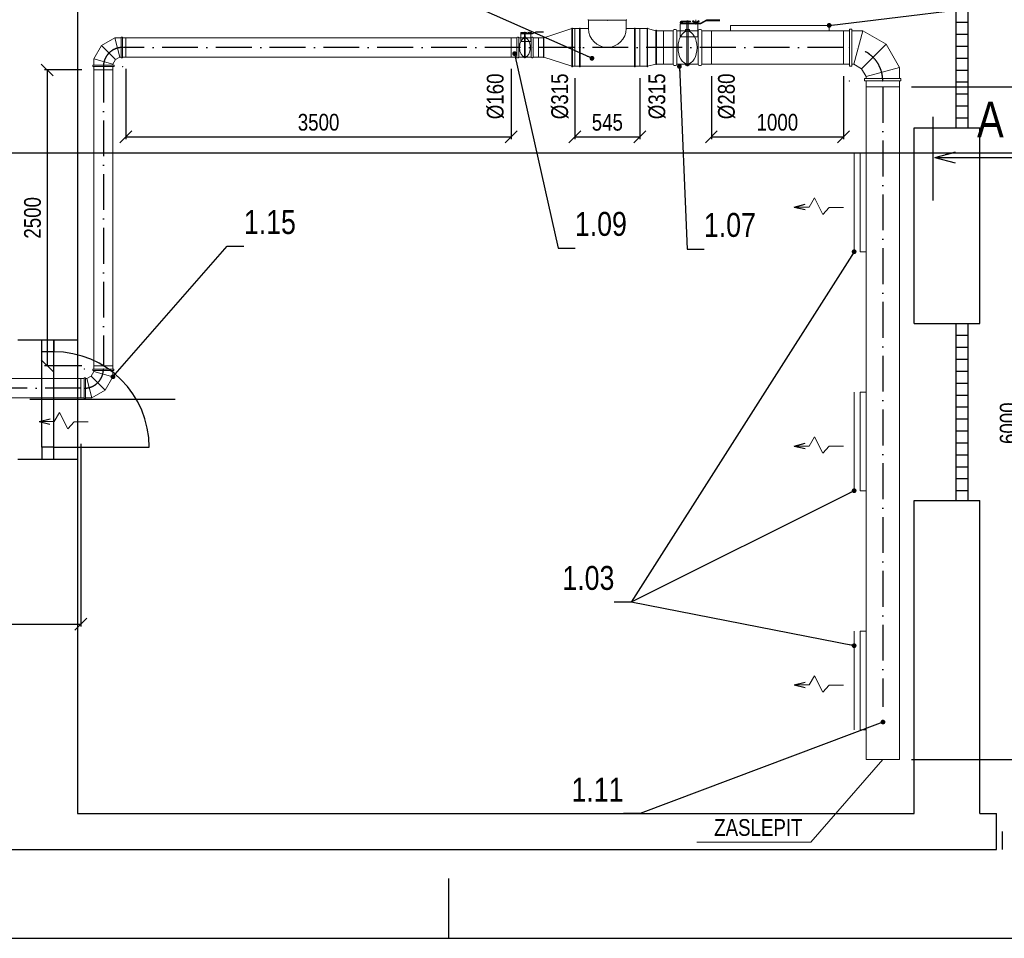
# Model space of a CAD drawing. Header units: millimetres. Extents: x 6491141 to 6692158, y 1846388 to 1929513.
# Tile 230 of 245: x 6672816 to 6681056, y 1894634 to 1902322. Entities that reach past the tile are written whole.
import ezdxf

# ---------------------------------------------------------------- set-up
doc = ezdxf.new("R2010")
doc.units = ezdxf.units.MM
doc.linetypes.add('ACAD_ISO10W100', pattern=[18, 12, -3, 0, -3])
doc.layers.add('Koty VzT', color=7, linetype='Continuous', lineweight=15)
doc.layers.add('VZT', color=130, linetype='Continuous', lineweight=18)
for name, color, linetype in [('Osy VzT', 253, 'ACAD_ISO10W100'), ('Pozice', 6, 'Continuous'), ('Stavba', 152, 'Continuous'), ('VzT šipky', 7, 'Continuous'), ('Řezy', 7, 'Continuous')]:
    doc.layers.add(name, color=color, linetype=linetype)
doc.styles.add('romans', font='arial.ttf', dxfattribs={"width": 0.8, "height": 140})
doc.dimstyles.new('koty50', dxfattribs={"dimtxt": 100, "dimasz": 100, "dimexe": 20, "dimexo": 100, "dimgap": 50, "dimtad": 3, "dimdec": 0, "dimtxsty": 'romans', "dimblk": 'OBLIQUE', "dimcen": -3, "dimclrd": 7, "dimclre": 7, "dimclrt": 7, "dimadec": 0, "dimazin": 0, "dimtfac": 1, "dimtdec": 0, "dimtmove": 0, "dimatfit": 3, "dimldrblk": 'OPEN30', "dimfxl": 1, "dimarcsym": 0})
doc.dimstyles.new('pozice50', dxfattribs={"dimtxt": 200, "dimasz": 40, "dimexe": 20, "dimexo": 100, "dimgap": 100, "dimtad": 3, "dimjust": 3, "dimdec": 0, "dimtxsty": 'romans', "dimblk": 'OBLIQUE', "dimcen": -3, "dimclrd": 7, "dimclre": 7, "dimclrt": 6, "dimadec": 0, "dimazin": 0, "dimtfac": 1, "dimtdec": 0, "dimtmove": 0, "dimatfit": 3, "dimldrblk": 'DOT', "dimfxl": 1, "dimarcsym": 0})

# ---------------------------------------------------------------- blocks, each defined once
blk = doc.blocks.new('_Oblique')
at = {"color": 0, "lineweight": -2}
blk.add_line((-0.5, -0.5), (0.5, 0.5), dxfattribs=at)
blk = doc.blocks.new('*D10')
at = {"layer": 'DEFPOINTS', "color": 0, "transparency": 16777216}
for p in [(6661650.1, 1898871.7), (6673328.5, 1898871.5, -78), (6673328.5, 1897262)]:
    blk.add_point(p, dxfattribs=at)
at = {"layer": 'Koty VzT', "color": 7, "lineweight": -2, "transparency": 16777216}
for p, q in [((6661650.1, 1898771.7), (6661650.1, 1897242)), ((6673328.5, 1898771.5), (6673328.5, 1897242)), ((6661650.1, 1897262), (6673328.5, 1897262))]:
    blk.add_line(p, q, dxfattribs=at)
at = {"layer": 'Koty VzT', "color": 7, "lineweight": -2, "transparency": 16777216, "xscale": 100, "yscale": 100, "zscale": 100, "rotation": 180}
blk.add_blockref('_Oblique', (6661650.1, 1897262), dxfattribs=at)
at = {"layer": 'Koty VzT', "color": 7, "lineweight": -2, "transparency": 16777216, "xscale": 100, "yscale": 100, "zscale": 100}
blk.add_blockref('_Oblique', (6673328.5, 1897262), dxfattribs=at)
at = {"layer": 'Koty VzT', "color": 7, "transparency": 16777216, "insert": (6667489.3, 1897383.5), "char_height": 140, "attachment_point": 5, "style": 'romans'}
blk.add_mtext('12000', dxfattribs=at)
blk = doc.blocks.new('_Open30')
at = {"color": 0, "linetype": 'ByBlock', "lineweight": -2}
for p, q in [((-1, 0.268), (0, 0)), ((0, 0), (-1, -0.268)), ((0, 0), (-1, 0))]:
    blk.add_line(p, q, dxfattribs=at)
blk = doc.blocks.new('*D23')
at = {"layer": 'DEFPOINTS', "color": 0, "transparency": 16777216}
for p in [(6673705.1, 1902009.1, -78), (6676929.8, 1902009.3, -78), (6676929.8, 1901341)]:
    blk.add_point(p, dxfattribs=at)
at = {"layer": 'Koty VzT', "color": 7, "lineweight": -2, "transparency": 16777216}
for p, q in [((6673705.1, 1901909.1), (6673705.1, 1901321)), ((6676929.8, 1901909.3), (6676929.8, 1901321)), ((6673705.1, 1901341), (6676929.8, 1901341))]:
    blk.add_line(p, q, dxfattribs=at)
at = {"layer": 'Koty VzT', "color": 7, "lineweight": -2, "transparency": 16777216, "xscale": 100, "yscale": 100, "zscale": 100, "rotation": 180}
blk.add_blockref('_Oblique', (6673705.1, 1901341), dxfattribs=at)
at = {"layer": 'Koty VzT', "color": 7, "lineweight": -2, "transparency": 16777216, "xscale": 100, "yscale": 100, "zscale": 100}
blk.add_blockref('_Oblique', (6676929.8, 1901341), dxfattribs=at)
at = {"layer": 'Koty VzT', "color": 7, "transparency": 16777216, "insert": (6675317.4, 1901462.6), "char_height": 140, "attachment_point": 5, "style": 'romans'}
blk.add_mtext('3500', dxfattribs=at)
blk = doc.blocks.new('*D24')
at = {"layer": 'DEFPOINTS', "color": 0, "transparency": 16777216}
for p in [(6677461.4, 1901931.8, -78), (6678006.4, 1901931.8, -78), (6678006.4, 1901341)]:
    blk.add_point(p, dxfattribs=at)
at = {"layer": 'Koty VzT', "color": 7, "lineweight": -2, "transparency": 16777216}
for p, q in [((6677461.4, 1901831.8), (6677461.4, 1901321)), ((6678006.4, 1901831.8), (6678006.4, 1901321)), ((6677461.4, 1901341), (6678006.4, 1901341))]:
    blk.add_line(p, q, dxfattribs=at)
at = {"layer": 'Koty VzT', "color": 7, "lineweight": -2, "transparency": 16777216, "xscale": 100, "yscale": 100, "zscale": 100, "rotation": 180}
blk.add_blockref('_Oblique', (6677461.4, 1901341), dxfattribs=at)
at = {"layer": 'Koty VzT', "color": 7, "lineweight": -2, "transparency": 16777216, "xscale": 100, "yscale": 100, "zscale": 100}
blk.add_blockref('_Oblique', (6678006.4, 1901341), dxfattribs=at)
at = {"layer": 'Koty VzT', "color": 7, "transparency": 16777216, "insert": (6677733.9, 1901462.2), "char_height": 140, "attachment_point": 5, "style": 'romans'}
blk.add_mtext('545', dxfattribs=at)
blk = doc.blocks.new('*D25')
at = {"layer": 'DEFPOINTS', "color": 0, "transparency": 16777216}
for p in [(6678604.4, 1901949.3, -78), (6679709.2, 1901948.9, -78), (6679709.2, 1901341)]:
    blk.add_point(p, dxfattribs=at)
at = {"layer": 'Koty VzT', "color": 7, "lineweight": -2, "transparency": 16777216}
for p, q in [((6678604.4, 1901849.3), (6678604.4, 1901321)), ((6679709.2, 1901848.9), (6679709.2, 1901321)), ((6678604.4, 1901341), (6679709.2, 1901341))]:
    blk.add_line(p, q, dxfattribs=at)
at = {"layer": 'Koty VzT', "color": 7, "lineweight": -2, "transparency": 16777216, "xscale": 100, "yscale": 100, "zscale": 100, "rotation": 180}
blk.add_blockref('_Oblique', (6678604.4, 1901341), dxfattribs=at)
at = {"layer": 'Koty VzT', "color": 7, "lineweight": -2, "transparency": 16777216, "xscale": 100, "yscale": 100, "zscale": 100}
blk.add_blockref('_Oblique', (6679709.2, 1901341), dxfattribs=at)
at = {"layer": 'Koty VzT', "color": 7, "transparency": 16777216, "insert": (6679156.8, 1901462.5), "char_height": 140, "attachment_point": 5, "style": 'romans'}
blk.add_mtext('1000', dxfattribs=at)
blk = doc.blocks.new('*D26')
at = {"layer": 'DEFPOINTS', "color": 0, "transparency": 16777216}
for p in [(6673436.7, 1901900.7, -78), (6673045.3, 1899426), (6673436.7, 1899426, -78)]:
    blk.add_point(p, dxfattribs=at)
at = {"layer": 'Koty VzT', "color": 7, "lineweight": -2, "transparency": 16777216}
for p, q in [((6673336.7, 1901900.7), (6673025.3, 1901900.7)), ((6673045.3, 1901900.7), (6673045.3, 1899426)), ((6673336.7, 1899426), (6673025.3, 1899426))]:
    blk.add_line(p, q, dxfattribs=at)
at = {"layer": 'Koty VzT', "color": 7, "lineweight": -2, "transparency": 16777216, "xscale": 100, "yscale": 100, "zscale": 100}
for p, rotation in [((6673045.3, 1901900.7), 90), ((6673045.3, 1899426), 270)]:
    blk.add_blockref('_Oblique', p, dxfattribs=dict(at, rotation=rotation))
at = {"layer": 'Koty VzT', "color": 7, "transparency": 16777216, "insert": (6672923.9, 1900663.4), "char_height": 140, "attachment_point": 5, "rotation": 90, "style": 'romans'}
blk.add_mtext('2500', dxfattribs=at)
blk = doc.blocks.new('*D27')
at = {"layer": 'DEFPOINTS', "color": 0, "transparency": 16777216}
for p in [(6680178.9, 1901759.6, -78), (6680178.6, 1896129.6, -78), (6681210.7, 1896129.6)]:
    blk.add_point(p, dxfattribs=at)
at = {"layer": 'Koty VzT', "color": 7, "lineweight": -2, "transparency": 16777216}
for p, q in [((6680278.9, 1901759.6), (6681230.7, 1901759.6)), ((6681210.7, 1901759.6), (6681210.7, 1896129.6)), ((6680278.6, 1896129.6), (6681230.7, 1896129.6))]:
    blk.add_line(p, q, dxfattribs=at)
at = {"layer": 'Koty VzT', "color": 7, "lineweight": -2, "transparency": 16777216, "xscale": 100, "yscale": 100, "zscale": 100}
for p, rotation in [((6681210.7, 1901759.6), 90), ((6681210.7, 1896129.6), 270)]:
    blk.add_blockref('_Oblique', p, dxfattribs=dict(at, rotation=rotation))
at = {"layer": 'Koty VzT', "color": 7, "transparency": 16777216, "insert": (6681089.2, 1898944.6), "char_height": 140, "attachment_point": 5, "rotation": 90, "style": 'romans'}
blk.add_mtext('6000', dxfattribs=at)
blk = doc.blocks.new('_Dot')
at = {"color": 0, "linetype": 'ByBlock', "lineweight": -2}
blk.add_line((-0.5, 0), (-1, 0), dxfattribs=at)
at = {"color": 0, "linetype": 'ByBlock', "const_width": 0.5}
blk.add_lwpolyline([(-0.25, 0, 1), (0.25, 0, 1)], format="xyb", close=True, dxfattribs=at)

msp = doc.modelspace()

# ---------------------------------------------------------------- linework, layer by layer
msp.add_line((6676408.1, 1894633.7), (6676408.1, 1895133.7))
msp.add_lwpolyline([(6629158.1, 1916908.7), (6629158.1, 1894633.7), (6692158.1, 1894633.7), (6692158.1, 1916908.7)], close=True)
at = {"layer": 'Koty VzT'}
for q in [(6680038.6, 1896129.6, -78), (6678483.7, 1895437.1)]:
    msp.add_line((6679436.1, 1895437.1), q, dxfattribs=at)
at = {"layer": 'Osy VzT', "ltscale": 25}
for p, q in [((6679709.2, 1902088.9, -78), (6673684.5, 1902088.9, -78)), ((6673516.9, 1901929.3, -78), (6673516.9, 1899426, -78)), ((6680038.6, 1901759.6, -78), (6680038.6, 1896569.9, -78)), ((6673328.5, 1899237.8), (6661611.5, 1899237.8))]:
    msp.add_line(p, q, dxfattribs=at)
for centre, radius, start, end in [((6673676.7, 1901929.3, -78), 160, 90, 180), ((6679759, 1901809.3, -78), 279.9, 0, 90), ((6673357, 1899397.6, -78), 160, 270, 0)]:
    msp.add_arc(centre, radius, start, end, dxfattribs=at)
at = {"layer": 'Stavba'}
for p, q in [((6673300.7, 1903377.8), (6673300.7, 1899642.8)), ((6680650.7, 1902897.8), (6680650.7, 1901417.8)), ((6680750.7, 1902897.8), (6680750.7, 1901417.8)), ((6680750.7, 1902297.8), (6680650.7, 1902297.8)), ((6680750.7, 1902197.8), (6680650.7, 1902197.8)), ((6680750.7, 1902097.8), (6680650.7, 1902097.8)), ((6680750.7, 1901997.8), (6680650.7, 1901997.8)), ((6680750.7, 1901897.8), (6680650.7, 1901897.8)), ((6680750.7, 1901797.8), (6680650.7, 1901797.8)), ((6680750.7, 1901697.8), (6680650.7, 1901697.8)), ((6680750.7, 1901597.8), (6680650.7, 1901597.8)), ((6680750.7, 1901497.8), (6680650.7, 1901497.8)), ((6680300.7, 1901417.8), (6680850.7, 1901417.8)), ((6680300.7, 1899777.8), (6680300.7, 1901417.8)), ((6680850.7, 1899777.8), (6680850.7, 1901417.8)), ((6659435.6, 1901207.8), (6682005.6, 1901207.8)), ((6680300.7, 1899777.8), (6680850.7, 1899777.8)), ((6680650.7, 1899777.8), (6680650.7, 1898297.8)), ((6680750.7, 1899777.8), (6680750.7, 1898297.8)), ((6680750.7, 1899677.8), (6680650.7, 1899677.8)), ((6672800.7, 1899642.8), (6673300.7, 1899642.8)), ((6673000.7, 1899542.8), (6673000.7, 1899642.8)), ((6673000.7, 1899642.8), (6673100.7, 1899642.8)), ((6673100.7, 1898642.8), (6673100.7, 1899642.8)), ((6673100.7, 1899642.8), (6673100.7, 1899542.8)), ((6673300.7, 1899642.8), (6673300.7, 1898642.8)), ((6673100.7, 1899542.8), (6673000.7, 1899542.8)), ((6673000.7, 1898742.8), (6673000.7, 1899542.8)), ((6673100.7, 1898742.8), (6673100.7, 1899542.8)), ((6680750.7, 1899577.8), (6680650.7, 1899577.8)), ((6680750.7, 1899477.8), (6680650.7, 1899477.8)), ((6680750.7, 1899377.8), (6680650.7, 1899377.8)), ((6680750.7, 1899277.8), (6680650.7, 1899277.8)), ((6680750.7, 1899177.8), (6680650.7, 1899177.8)), ((6674116.7, 1899142.8), (6672900.7, 1899142.8)), ((6680750.7, 1899077.8), (6680650.7, 1899077.8)), ((6680750.7, 1898977.8), (6680650.7, 1898977.8)), ((6680750.7, 1898877.8), (6680650.7, 1898877.8)), ((6680750.7, 1898777.8), (6680650.7, 1898777.8)), ((6673100.7, 1898742.8), (6673000.7, 1898742.8)), ((6673000.7, 1898742.8), (6673000.7, 1898642.8)), ((6673100.7, 1898642.8), (6673100.7, 1898742.8)), ((6673100.7, 1898742.8), (6673900.7, 1898742.8)), ((6680750.7, 1898677.8), (6680650.7, 1898677.8)), ((6672800.7, 1898642.8), (6673300.7, 1898642.8)), ((6673000.7, 1898642.8), (6673100.7, 1898642.8)), ((6673300.7, 1898642.8), (6673300.7, 1895677.8)), ((6680750.7, 1898577.8), (6680650.7, 1898577.8)), ((6680750.7, 1898477.8), (6680650.7, 1898477.8)), ((6680750.7, 1898377.8), (6680650.7, 1898377.8)), ((6680300.7, 1898297.8), (6680850.7, 1898297.8)), ((6680300.7, 1895677.8), (6680300.7, 1898297.8)), ((6680850.7, 1895677.8), (6680850.7, 1898297.8)), ((6673300.7, 1895677.8), (6680300.7, 1895677.8)), ((6680850.7, 1895677.8), (6680990.7, 1895677.8)), ((6680990.7, 1895377.8), (6680990.7, 1895677.8)), ((6681040.7, 1895377.8), (6681040.7, 1895527.8)), ((6671890.7, 1895377.8), (6680990.7, 1895377.8))]:
    msp.add_line(p, q, dxfattribs=at)
msp.add_arc((6673100.7, 1898742.8), 800, 0, 90, dxfattribs=at)
at = {"layer": 'VZT'}
for p, q in [((6677572.4, 1902318.6, -78), (6677895.4, 1902318.6, -78)), ((6677501.4, 1901927.8, -78), (6677501.4, 1902250.8, -78)), ((6677506.9, 1901927.8, -78), (6677506.9, 1902250.8, -78)), ((6677960.8, 1901927.8, -78), (6677960.8, 1902250.8, -78)), ((6677966.4, 1901927.8, -78), (6677966.4, 1902250.8, -78)), ((6678204.4, 1902229.3, -78), (6678284.4, 1902229.3, -78)), ((6678204.4, 1902089.3, -78), (6678204.4, 1902229.3, -78)), ((6678284.4, 1902089.3, -78), (6678284.4, 1902229.3, -78)), ((6678294.4, 1902239.3, -78), (6678304.4, 1902239.3, -78)), ((6678314.4, 1902229.3, -78), (6678314.4, 1902089.3, -78)), ((6678344.4, 1902229.3, -78), (6678314.4, 1902229.3, -78)), ((6678344.4, 1902229.3, -78), (6678491.3, 1902229.3, -78)), ((6678494.4, 1902229.3, -78), (6678490.6, 1902229.3, -78)), ((6678494.4, 1902229.3, -78), (6678494.4, 1902089.3, -78)), ((6678514.4, 1902239.3, -78), (6678504.4, 1902239.3, -78)), ((6678524.4, 1902089.3, -78), (6678524.4, 1902229.3, -78)), ((6678604.4, 1902229.3, -78), (6678524.4, 1902229.3, -78)), ((6678604.4, 1902089.3, -78), (6678604.4, 1902229.3, -78)), ((6678604.4, 1902229.3, -78), (6679709.2, 1902228.9, -78)), ((6679590.5, 1902274.2, -78), (6678765.5, 1902274.2, -78)), ((6678765.5, 1902274.2, -78), (6678765.5, 1902229.2, -78)), ((6679590.5, 1902274.2, -78), (6679590.5, 1902229.2, -78)), ((6679708.9, 1902229.2, -78), (6679759.4, 1902229.2, -78)), ((6679709.2, 1902229.2, -78), (6679709.2, 1901949.3, -78)), ((6679709.2, 1902228.9, -78), (6679709.2, 1901948.9, -78)), ((6679759.4, 1902242.1, -78), (6679759.4, 1901933.4, -78)), ((6679778.9, 1902242.1, -78), (6679759.4, 1902242.1, -78)), ((6679778.9, 1902242.1, -78), (6679778.9, 1901933.4, -78)), ((6679871.5, 1902229.2, -78), (6679779.1, 1902229.2, -78)), ((6680066.4, 1902116.7, -78), (6679871.5, 1902229.2, -78)), ((6673612.4, 1902169.3, -78), (6673501, 1902105, -78)), ((6673665.3, 1902169.3, -78), (6673612.4, 1902169.3, -78)), ((6673665.3, 1902176.2, -78), (6673665.3, 1902002.5, -78)), ((6673676.7, 1902176.2, -78), (6673665.3, 1902176.2, -78)), ((6673676.7, 1902169.8, -78), (6673676.7, 1902176.2, -78)), ((6673676.7, 1902169.8, -78), (6673676.7, 1902002.5, -78)), ((6673705.1, 1902169.3, -78), (6673676.7, 1902169.3, -78)), ((6673684.5, 1902168.9, -78), (6676952.6, 1902169.2, -78)), ((6673705.1, 1902169.3, -78), (6673705.1, 1902009.1, -78)), ((6673705.1, 1902009.1, -78), (6673705.1, 1902169.1, -78)), ((6676929.8, 1902169.2, -78), (6676975.5, 1902169.2, -78)), ((6676929.8, 1902089.3, -78), (6676929.8, 1902169.2, -78)), ((6676975.5, 1902089.3, -78), (6676975.5, 1902169.2, -78)), ((6676981.2, 1902175, -78), (6676986.9, 1902175, -78)), ((6676992.6, 1902169.2, -78), (6676992.6, 1902089.3, -78)), ((6677009.8, 1902169.2, -78), (6676992.6, 1902169.2, -78)), ((6677009.8, 1902169.2, -78), (6677093.7, 1902169.2, -78)), ((6677095.5, 1902169.2, -78), (6677093.4, 1902169.2, -78)), ((6677095.5, 1902169.2, -78), (6677095.5, 1902089.3, -78)), ((6677106.9, 1902175, -78), (6677101.2, 1902175, -78)), ((6677112.6, 1902089.3, -78), (6677112.6, 1902169.2, -78)), ((6677158.4, 1902169.2, -78), (6677112.6, 1902169.2, -78)), ((6677158.4, 1902089.3, -78), (6677158.4, 1902169.2, -78)), ((6673501, 1902105, -78), (6673436.7, 1901993.6, -78)), ((6676929.8, 1902089.3, -78), (6676929.8, 1902009.3, -78)), ((6676975.5, 1902089.3, -78), (6676975.5, 1902009.3, -78)), ((6676992.6, 1902009.3, -78), (6676992.6, 1902089.3, -78)), ((6677095.5, 1902009.3, -78), (6677095.5, 1902089.3, -78)), ((6677112.6, 1902089.3, -78), (6677112.6, 1902009.3, -78)), ((6677158.4, 1902089.3, -78), (6677158.4, 1902009.3, -78)), ((6678204.4, 1902089.3, -78), (6678204.4, 1901949.3, -78)), ((6678284.4, 1902089.3, -78), (6678284.4, 1901949.3, -78)), ((6678314.4, 1901949.3, -78), (6678314.4, 1902089.3, -78)), ((6678494.4, 1901949.3, -78), (6678494.4, 1902089.3, -78)), ((6678524.4, 1902089.3, -78), (6678524.4, 1901949.3, -78)), ((6678604.4, 1902089.3, -78), (6678604.4, 1901949.3, -78)), ((6680178.9, 1901921.8, -78), (6680066.4, 1902116.7, -78)), ((6673436.7, 1901993.6, -78), (6673436.7, 1901940.8, -78)), ((6673618.1, 1901987.9, -78), (6673596.7, 1901950.8, -78)), ((6673655.2, 1902009.3, -78), (6673618.1, 1901987.9, -78)), ((6673665.3, 1902009.3, -78), (6673655.2, 1902009.3, -78)), ((6673676.7, 1902002.5, -78), (6673665.3, 1902002.5, -78)), ((6673705.1, 1902009.1, -78), (6673676.7, 1902009.1, -78)), ((6676929.8, 1902009.3, -78), (6673684.5, 1902008.9, -78)), ((6676929.8, 1902009.3, -78), (6676975.5, 1902009.3, -78)), ((6676981.2, 1902003.5, -78), (6676986.9, 1902003.5, -78)), ((6677095.5, 1902009.3, -78), (6676992.6, 1902009.3, -78)), ((6677106.9, 1902003.5, -78), (6677101.2, 1902003.5, -78)), ((6677158.4, 1902009.3, -78), (6677112.6, 1902009.3, -78)), ((6673429.4, 1901940.7, -78), (6673605.8, 1901940.7, -78)), ((6673429.4, 1901940.7, -78), (6673429.4, 1901929.6, -78)), ((6673429.4, 1901929.6, -78), (6673605.8, 1901929.6, -78)), ((6673436.7, 1901900.7, -78), (6673436.7, 1901929.6, -78)), ((6673436.7, 1899426, -78), (6673436.7, 1901929.6, -78)), ((6673436.7, 1901900.9, -78), (6673596.7, 1901900.9, -78)), ((6673436.9, 1901900.9, -78), (6673596.9, 1901900.9, -78)), ((6673596.7, 1901950.8, -78), (6673596.7, 1901940.7, -78)), ((6673596.9, 1901900.9, -78), (6673596.9, 1901929.6, -78)), ((6673596.9, 1901929.6, -78), (6673596.9, 1899426.2, -78)), ((6673605.8, 1901940.7, -78), (6673605.8, 1901929.6, -78)), ((6678204.4, 1901949.3, -78), (6678284.4, 1901949.3, -78)), ((6678294.4, 1901939.3, -78), (6678304.4, 1901939.3, -78)), ((6678494.4, 1901949.3, -78), (6678314.4, 1901949.3, -78)), ((6678514.4, 1901939.3, -78), (6678504.4, 1901939.3, -78)), ((6678604.4, 1901949.3, -78), (6678524.4, 1901949.3, -78)), ((6679709.2, 1901948.9, -78), (6678604.4, 1901949.3, -78)), ((6679709.2, 1901948.9, -78), (6679759.4, 1901948.9, -78)), ((6679778.9, 1901933.4, -78), (6679759.4, 1901933.4, -78)), ((6679796.5, 1901949.3, -78), (6679778.9, 1901949.3, -78)), ((6679861.4, 1901911.8, -78), (6679796.5, 1901949.3, -78)), ((6679898.9, 1901846.8, -78), (6679861.4, 1901911.8, -78)), ((6680178.9, 1901829.2, -78), (6680178.9, 1901921.8, -78)), ((6680190.9, 1901829.2, -78), (6679886.9, 1901829.2, -78)), ((6679886.9, 1901809.3, -78), (6679886.9, 1901829.2, -78)), ((6680179.7, 1901809.3, -78), (6679886.9, 1901809.3, -78)), ((6679898.6, 1901759.6, -78), (6679898.6, 1901809.3, -78)), ((6679898.9, 1901829.2, -78), (6679898.9, 1901846.8, -78)), ((6680178.9, 1901759.6, -78), (6680178.9, 1901809.3, -78)), ((6680179.7, 1901809.3, -78), (6680190.9, 1901809.3, -78)), ((6680190.9, 1901809.3, -78), (6680190.9, 1901829.2, -78)), ((6680178.9, 1901759.6, -78), (6679898.6, 1901759.6, -78)), ((6679898.6, 1901759.6, -78), (6680178.6, 1901759.6, -78)), ((6679898.6, 1901759.6, -78), (6679898.6, 1896129.6, -78)), ((6680178.6, 1896129.6, -78), (6680178.9, 1901759.6, -78)), ((6679849.4, 1901204.6), (6679849.4, 1900379.6)), ((6679849.4, 1901204.6), (6679894.4, 1901204.6)), ((6679849.4, 1900379.6), (6679894.4, 1900379.6)), ((6673436.7, 1899426, -78), (6673436.7, 1899397.3, -78)), ((6673596.7, 1899426, -78), (6673436.7, 1899426, -78)), ((6673596.9, 1899426, -78), (6673436.9, 1899426, -78)), ((6673596.9, 1899426.2, -78), (6673596.9, 1899397.3, -78)), ((6673378.4, 1899317.6, -78), (6673415.5, 1899339, -78)), ((6673415.5, 1899339, -78), (6673436.9, 1899376.1, -78)), ((6673604.2, 1899397.3, -78), (6673427.8, 1899397.3, -78)), ((6673427.8, 1899386.2, -78), (6673427.8, 1899397.3, -78)), ((6673604.2, 1899386.2, -78), (6673427.8, 1899386.2, -78)), ((6673436.9, 1899376.1, -78), (6673436.9, 1899386.2, -78)), ((6673532.6, 1899221.9, -78), (6673596.9, 1899333.3, -78)), ((6673596.9, 1899333.3, -78), (6673596.9, 1899386.1, -78)), ((6673604.2, 1899386.2, -78), (6673604.2, 1899397.3, -78)), ((6661649.9, 1899317.8), (6673328.5, 1899317.8, -78)), ((6673328.5, 1899157.6, -78), (6673328.5, 1899317.8, -78)), ((6673328.5, 1899317.8, -78), (6673357, 1899317.8, -78)), ((6673328.5, 1899317.8, -78), (6673328.5, 1899157.8, -78)), ((6673357, 1899157.2, -78), (6673357, 1899324.4, -78)), ((6673357, 1899324.4, -78), (6673368.3, 1899324.4, -78)), ((6673368.3, 1899150.8, -78), (6673368.3, 1899324.4, -78)), ((6673368.3, 1899317.6, -78), (6673378.4, 1899317.6, -78)), ((6673421.2, 1899157.6, -78), (6673532.6, 1899221.9, -78)), ((6679849.4, 1899204.6), (6679849.4, 1898379.6)), ((6679849.4, 1899204.6), (6679894.4, 1899204.6)), ((6673328.5, 1899157.8, -78), (6661650.1, 1899157.8)), ((6673328.5, 1899157.6, -78), (6673357, 1899157.6, -78)), ((6673357, 1899157.2, -78), (6673357, 1899150.8, -78)), ((6673357, 1899150.8, -78), (6673368.3, 1899150.8, -78)), ((6673368.3, 1899157.6, -78), (6673421.2, 1899157.6, -78)), ((6679849.4, 1898379.6), (6679894.4, 1898379.6)), ((6679849.4, 1897204.6), (6679849.4, 1896379.6)), ((6679849.4, 1897204.6), (6679894.4, 1897204.6)), ((6679849.4, 1896379.6), (6679894.4, 1896379.6)), ((6679898.6, 1896129.6, -78), (6680178.6, 1896129.6, -78))]:
    msp.add_line(p, q, dxfattribs=at)
at = {"layer": 'VZT', "color": 7, "lineweight": 9}
for p, q in [((6678430.4, 1902309.3, -78), (6678354.4, 1902309.3, -78)), ((6678430.4, 1902303.3, -78), (6678362.7, 1902303.3, -78)), ((6678398.4, 1902313.3, -78), (6678404.4, 1902313.3, -78)), ((6678398.4, 1902309.3, -78), (6678398.4, 1902313.3, -78)), ((6678398.4, 1902293.3, -78), (6678398.4, 1902303.4, -78)), ((6678410.4, 1902313.3, -78), (6678404.4, 1902313.3, -78)), ((6678410.4, 1902309.3, -78), (6678410.4, 1902313.3, -78)), ((6678410.4, 1902293.3, -78), (6678410.4, 1902303.4, -78)), ((6678430.4, 1902309.3, -78), (6678430.4, 1902303.3, -78)), ((6678450.3, 1902314.3, -78), (6678447.4, 1902308.4, -78)), ((6678447.4, 1902308.4, -78), (6678466.3, 1902293.3, -78)), ((6678469.6, 1902301.3, -78), (6678450.3, 1902314.3, -78)), ((6678469.6, 1902301.3, -78), (6678466.3, 1902293.3, -78)), ((6678474.3, 1902301.3, -78), (6678469.6, 1902301.3, -78)), ((6678474.4, 1902319.3, -78), (6678474.4, 1902282.4, -78)), ((6678474.5, 1902301.3, -78), (6678479.1, 1902301.3, -78)), ((6678479.1, 1902301.3, -78), (6678498.4, 1902314.3, -78)), ((6678479.1, 1902301.3, -78), (6678482.4, 1902293.3, -78)), ((6678501.3, 1902308.4, -78), (6678482.4, 1902293.3, -78)), ((6678498.4, 1902314.3, -78), (6678501.3, 1902308.4, -78)), ((6678564.4, 1902319.3, -78), (6678514.4, 1902293.3, -78)), ((6678567.1, 1902313.9, -78), (6678516, 1902287.3, -78)), ((6678674.4, 1902319.3, -78), (6678564.4, 1902319.3, -78)), ((6678674.4, 1902313.3, -78), (6678564.4, 1902313.3, -78)), ((6677040.6, 1902217.2, -78), (6677044.1, 1902217.2, -78)), ((6677040.6, 1902215, -78), (6677040.6, 1902217.2, -78)), ((6677047.5, 1902217.2, -78), (6677044.1, 1902217.2, -78)), ((6677047.5, 1902215, -78), (6677047.5, 1902217.2, -78)), ((6677070.3, 1902217.8, -78), (6677068.7, 1902214.5, -78)), ((6677081.4, 1902210.4, -78), (6677070.3, 1902217.8, -78)), ((6677084.1, 1902220.7, -78), (6677084.1, 1902199.6, -78)), ((6677086.8, 1902210.4, -78), (6677097.8, 1902217.8, -78)), ((6677097.8, 1902217.8, -78), (6677099.5, 1902214.5, -78)), ((6677135.5, 1902220.7, -78), (6677106.9, 1902205.8, -78)), ((6677137.1, 1902217.6, -78), (6677107.9, 1902202.4, -78)), ((6677198.4, 1902220.7, -78), (6677135.5, 1902220.7, -78)), ((6677198.4, 1902217.2, -78), (6677135.5, 1902217.2, -78)), ((6678344.4, 1902287.3, -78), (6678405.4, 1902287.3, -78)), ((6678344.4, 1902287.3, -78), (6678344.4, 1902177.2, -78)), ((6678514.5, 1902293.3, -78), (6678362.7, 1902293.3, -78)), ((6678387.8, 1902229.3, -78), (6678404.4, 1902229.3, -78)), ((6678398.4, 1902287.3, -78), (6678398.4, 1901940.1, -78)), ((6678516, 1902287.3, -78), (6678403.3, 1902287.3, -78)), ((6678410.4, 1902287.3, -78), (6678410.4, 1901940.1, -78)), ((6678490.6, 1902287.3, -78), (6678490.6, 1902177.2, -78)), ((6679871.5, 1902229.2, -78), (6679796.5, 1901949.3, -78)), ((6673612.4, 1902169.3, -78), (6673655.2, 1902009.3, -78)), ((6677009.8, 1902202.4, -78), (6677044.7, 1902202.4, -78)), ((6677009.8, 1902202.4, -78), (6677009.8, 1902139.5, -78)), ((6677009.8, 1902139.5, -78), (6677094.2, 1902139.5, -78)), ((6677058.9, 1902215, -78), (6677015.5, 1902215, -78)), ((6677058.9, 1902211.5, -78), (6677020.3, 1902211.5, -78)), ((6677107, 1902205.9, -78), (6677020.3, 1902205.9, -78)), ((6677034.6, 1902169.2, -78), (6677044.1, 1902169.2, -78)), ((6677040.6, 1902205.8, -78), (6677040.6, 1902211.6, -78)), ((6677040.6, 1902202.4, -78), (6677040.6, 1902004, -78)), ((6677107.9, 1902202.4, -78), (6677043.5, 1902202.4, -78)), ((6677047.5, 1902205.8, -78), (6677047.5, 1902211.6, -78)), ((6677047.5, 1902202.4, -78), (6677047.5, 1902004, -78)), ((6677058.9, 1902215, -78), (6677058.9, 1902211.5, -78)), ((6677068.7, 1902214.5, -78), (6677079.5, 1902205.9, -78)), ((6677081.4, 1902210.4, -78), (6677079.5, 1902205.9, -78)), ((6677084, 1902210.4, -78), (6677081.4, 1902210.4, -78)), ((6677084.1, 1902210.4, -78), (6677086.8, 1902210.4, -78)), ((6677086.8, 1902210.4, -78), (6677088.7, 1902205.9, -78)), ((6677099.5, 1902214.5, -78), (6677088.7, 1902205.9, -78)), ((6677093.4, 1902202.4, -78), (6677093.4, 1902139.5, -78)), ((6678344.4, 1902177.2, -78), (6678492, 1902177.2, -78)), ((6673501, 1902105, -78), (6673618.1, 1901987.9, -78)), ((6680066.4, 1902116.7, -78), (6679861.4, 1901911.8, -78)), ((6673436.7, 1901993.6, -78), (6673596.7, 1901950.8, -78)), ((6677040.6, 1902004, -78), (6677040.6, 1902001.5, -78)), ((6677040.6, 1902001.5, -78), (6677047.5, 1902001.5, -78)), ((6677047.5, 1902004, -78), (6677047.5, 1902001.5, -78)), ((6678398.4, 1901940.1, -78), (6678398.4, 1901935.7, -78)), ((6678398.4, 1901935.7, -78), (6678410.4, 1901935.7, -78)), ((6678410.4, 1901940.1, -78), (6678410.4, 1901935.7, -78)), ((6680178.9, 1901921.8, -78), (6679898.9, 1901846.8, -78)), ((6679799.4, 1901204.6), (6679799.4, 1900379.6)), ((6673532.6, 1899221.9, -78), (6673415.5, 1899339, -78)), ((6673596.9, 1899333.3, -78), (6673436.9, 1899376.1, -78)), ((6673421.2, 1899157.6, -78), (6673378.4, 1899317.6, -78)), ((6679799.4, 1899204.6), (6679799.4, 1898379.6)), ((6679799.4, 1897204.6), (6679799.4, 1896379.6))]:
    msp.add_line(p, q, dxfattribs=at)
at = {"layer": 'VZT', "elevation": -78, "flags": 128}
for points in [[(6677572.4, 1902318.6), (6677572.4, 1902324.1)], [(6677576.4, 1902318.6), (6677576.4, 1902246.8)], [(6677891.4, 1902318.6), (6677891.4, 1902246.8)], [(6677895.4, 1902318.6), (6677895.4, 1902324.1)], [(6677436.4, 1902246.8), (6677203.4, 1902169.3)], [(6677436.4, 1901927.8), (6677441.4, 1901927.8), (6677441.4, 1902250.8), (6677436.4, 1902250.8)], [(6677436.4, 1901927.8), (6677436.4, 1902250.8)], [(6677441.4, 1901931.8), (6677501.4, 1901931.8), (6677501.4, 1902246.8), (6677441.4, 1902246.8)], [(6677501.4, 1902246.8), (6677461.4, 1902246.8)], [(6677461.4, 1901931.8), (6677461.4, 1902246.8)], [(6677506.9, 1902250.8), (6677501.4, 1902250.8)], [(6677506.9, 1902246.8), (6677576.4, 1902246.8)], [(6677960.8, 1902246.8), (6677891.4, 1902246.8)], [(6677960.8, 1902250.8), (6677966.4, 1902250.8)], [(6677966.4, 1902246.8), (6678006.4, 1902246.8)], [(6678006.4, 1901931.8), (6678006.4, 1902246.8)], [(6678006.4, 1902246.8), (6678046.4, 1902246.8)], [(6678066.4, 1902246.8), (6678006.4, 1902246.8), (6678006.4, 1901931.8), (6678066.4, 1901931.8)], [(6678071.4, 1902250.8), (6678066.4, 1902250.8), (6678066.4, 1901927.8), (6678071.4, 1901927.8)], [(6678071.4, 1902250.8), (6678071.4, 1901927.8)], [(6678071.4, 1902246.8), (6678139.4, 1902229.3)], [(6678139.4, 1902233.3), (6678139.4, 1901945.3)], [(6678139.4, 1902233.3), (6678144.4, 1902233.3), (6678144.4, 1901945.3), (6678139.4, 1901945.3)], [(6678144.4, 1902229.3), (6678204.4, 1902229.3), (6678204.4, 1901949.3), (6678144.4, 1901949.3)], [(6677198.4, 1902009.3), (6677158.4, 1902009.3), (6677158.4, 1902169.3), (6677198.4, 1902169.3)], [(6677203.4, 1902005.3), (6677198.4, 1902005.3), (6677198.4, 1902173.3), (6677203.4, 1902173.3)], [(6677203.4, 1902005.3), (6677203.4, 1902173.3)], [(6677436.4, 1901931.8), (6677203.4, 1902009.3)], [(6677501.4, 1901931.8), (6677461.4, 1901931.8)], [(6677506.9, 1901927.8), (6677501.4, 1901927.8)], [(6677506.9, 1901931.8), (6677960.8, 1901931.8)], [(6677960.8, 1901927.8), (6677966.4, 1901927.8)], [(6677966.4, 1901931.8), (6678006.4, 1901931.8)], [(6678006.4, 1901931.8), (6678046.4, 1901931.8)], [(6678071.4, 1901931.8), (6678139.4, 1901949.3)]]:
    msp.add_lwpolyline(points, dxfattribs=at)
at = {"layer": 'VZT', "color": 7, "lineweight": 9, "elevation": -78, "flags": 128}
for points in [[(6678345.9, 1902293.4), (6678354.4, 1902288.5), (6678362.8, 1902293.4), (6678362.8, 1902303.2), (6678354.4, 1902308.1), (6678345.9, 1902303.2)], [(6678388.2, 1902229.3), (6678420.5, 1902229.3), (6678420.5, 1902238.3), (6678388.2, 1902238.3)], [(6677010.7, 1902205.9), (6677015.5, 1902203.1), (6677020.4, 1902205.9), (6677020.4, 1902211.5), (6677015.5, 1902214.3), (6677010.7, 1902211.5)], [(6677034.8, 1902169.2), (6677053.3, 1902169.2), (6677053.3, 1902174.4), (6677034.8, 1902174.4)], [(6677034.5, 1902004), (6677053, 1902004), (6677053, 1902009.2), (6677034.5, 1902009.2)], [(6678387.6, 1901940.1), (6678419.9, 1901940.1), (6678419.9, 1901949.2), (6678387.6, 1901949.2)]]:
    msp.add_lwpolyline(points, close=True, dxfattribs=at)
at = {"layer": 'VZT', "color": 7, "lineweight": 9}
for centre, radius in [((6678354.4, 1902298.3, -78), 8.48), ((6678354.4, 1902298.3, -78), 4.16), ((6677015.5, 1902208.7, -78), 4.85), ((6677015.5, 1902208.7, -78), 2.38)]:
    msp.add_circle(centre, radius, dxfattribs=at)
for centre, radius in [((6678354.4, 1902298.3, -78), 11), ((6677015.5, 1902208.7, -78), 6.26)]:
    msp.add_arc(centre, radius, 90, 270, dxfattribs=at)
at = {"layer": 'VZT'}
for centre, radius, start, end in [((6677733.9, 1902246.8, -78), 157.5, 180, 0), ((6678294.4, 1902229.3, -78), 10, 90, 180), ((6678304.4, 1902229.3, -78), 10, 0, 90), ((6678504.4, 1902229.3, -78), 10, 90, 180), ((6678514.4, 1902229.3, -78), 10, 0, 90), ((6676981.2, 1902169.2, -78), 5.71, 90, 180), ((6676986.9, 1902169.2, -78), 5.71, 0, 90), ((6677101.2, 1902169.2, -78), 5.71, 90, 180), ((6677106.9, 1902169.2, -78), 5.71, 0, 90), ((6676981.2, 1902009.3, -78), 5.71, 180, 270), ((6676986.9, 1902009.3, -78), 5.71, 270, 0), ((6677101.2, 1902009.3, -78), 5.71, 180, 270), ((6677106.9, 1902009.3, -78), 5.71, 270, 0), ((6678294.4, 1901949.3, -78), 10, 180, 270), ((6678304.4, 1901949.3, -78), 10, 270, 0), ((6678504.4, 1901949.3, -78), 10, 180, 270), ((6678514.4, 1901949.3, -78), 10, 270, 0)]:
    msp.add_arc(centre, radius, start, end, dxfattribs=at)
at = {"layer": 'VZT', "color": 7, "lineweight": 9}
for centre, major_axis in [((6678405.1, 1902088.4, -78), (0, 136.3)), ((6677044.5, 1902088.8, -78), (0, 77.9))]:
    msp.add_ellipse(centre, major_axis=major_axis, ratio=0.584497, dxfattribs=at)
at = {"layer": 'VZT'}
for p in [(6677733.9, 1902316.3, -78), (6673676.7, 1902089.3, -78), (6676976.9, 1902089.3, -78), (6677112.6, 1902089.3, -78), (6677499.8, 1902089.3, -78), (6677499.8, 1902089.3, -78), (6677507.7, 1902089.3, -78), (6677717.5, 1902089.3, -78), (6677966.4, 1902089.3, -78), (6678286.8, 1902089.3, -78), (6678524.4, 1902089.3, -78), (6679759, 1902089.3, -78), (6673516.7, 1901929.3, -78), (6673676.7, 1901929.3, -78), (6673676.7, 1901929.3, -78), (6679759, 1901809.3, -78), (6679759, 1901809.3, -78), (6680038.9, 1901809.3, -78), (6673357, 1899397.6, -78), (6673357, 1899397.6, -78), (6673516.9, 1899397.6, -78), (6673357, 1899237.6, -78)]:
    msp.add_point(p, dxfattribs=at)
at = {"layer": 'VzT šipky', "color": 7, "lineweight": 0}
for p, q in [((6679422.4, 1900753.7), (6679467.7, 1900831)), ((6679467.7, 1900831), (6679537.4, 1900692.6)), ((6679298.1, 1900753.7), (6679388.7, 1900753.7)), ((6679388.7, 1900753.7), (6679422.4, 1900753.7)), ((6679537.4, 1900692.6), (6679590.4, 1900751.2)), ((6679590.4, 1900751.2), (6679709.4, 1900751.2)), ((6679709.4, 1900751.2), (6679678.8, 1900751.2)), ((6673103.7, 1898957.8), (6673149, 1899035.1)), ((6673149, 1899035.1), (6673218.7, 1898896.7)), ((6672979.5, 1898957.8), (6673070, 1898957.8)), ((6673070, 1898957.8), (6673103.7, 1898957.8)), ((6673218.7, 1898896.7), (6673271.7, 1898955.3)), ((6673271.7, 1898955.3), (6673390.7, 1898955.3)), ((6679422.4, 1898753.7), (6679467.7, 1898831)), ((6679467.7, 1898831), (6679537.4, 1898692.6)), ((6679298.1, 1898753.7), (6679388.7, 1898753.7)), ((6679388.7, 1898753.7), (6679422.4, 1898753.7)), ((6679537.4, 1898692.6), (6679590.4, 1898751.2)), ((6679590.4, 1898751.2), (6679709.4, 1898751.2)), ((6679709.4, 1898751.2), (6679678.8, 1898751.2)), ((6679422.4, 1896753.7), (6679467.7, 1896831)), ((6679467.7, 1896831), (6679537.4, 1896692.6)), ((6679298.1, 1896753.7), (6679388.7, 1896753.7)), ((6679388.7, 1896753.7), (6679422.4, 1896753.7)), ((6679537.4, 1896692.6), (6679590.4, 1896751.2)), ((6679590.4, 1896751.2), (6679709.4, 1896751.2)), ((6679709.4, 1896751.2), (6679678.8, 1896751.2))]:
    msp.add_line(p, q, dxfattribs=at)
at = {"layer": 'VzT šipky', "color": 7, "lineweight": 25}
for p, q in [((6679298.1, 1900753.7), (6679389.7, 1900777.9)), ((6679298.1, 1900753.7), (6679388.3, 1900732.6)), ((6672979.5, 1898957.8), (6673071.1, 1898982)), ((6672979.5, 1898957.8), (6673069.6, 1898936.7)), ((6679298.1, 1898753.7), (6679389.7, 1898777.9)), ((6679298.1, 1898753.7), (6679388.3, 1898732.6)), ((6679298.1, 1896753.7), (6679389.7, 1896777.9)), ((6679298.1, 1896753.7), (6679388.3, 1896732.6))]:
    msp.add_line(p, q, dxfattribs=at)
at = {"layer": 'Řezy', "color": 7, "ltscale": 250}
msp.add_line((6680458.8, 1901509), (6680458.8, 1900809), dxfattribs=at)
at = {"layer": 'Řezy', "ltscale": 250}
for p, q in [((6680475.6, 1901168.2), (6680644.7, 1901213.5)), ((6680475.6, 1901168.2), (6681175.6, 1901168.2)), ((6680475.6, 1901168.2), (6680644.7, 1901122.9)), ((6680644.7, 1901213.5), (6680560.2, 1901190.8))]:
    msp.add_line(p, q, dxfattribs=at)

# ---------------------------------------------------------------- texts
at = {"layer": 'Koty VzT', "char_height": 140, "width": 506.311, "attachment_point": 1, "rotation": 90, "style": 'romans'}
for s, insert in [('{Ø160}', (6676725.2, 1901488.5)), ('{Ø315}', (6677264.9, 1901488.5)), ('{Ø315}', (6678078.2, 1901488.5)), ('{Ø280}', (6678660.2, 1901488.5))]:
    msp.add_mtext(s, dxfattribs=dict(at, insert=insert))
at = {"layer": 'Koty VzT', "insert": (6678628.2, 1895631.3), "char_height": 140, "width": 1003.577, "attachment_point": 1, "style": 'romans'}
msp.add_mtext('{ZASLEPIT}', dxfattribs=at)
at = {"layer": 'Pozice', "color": 6, "char_height": 200, "style": 'romans'}
for s, insert, width, attachment_point in [('1.15', (6674692.4, 1900525.2), 184.54, 7), ('1.09', (6677462.4, 1900509.9), 177.881, 7), ('1.07', (6678542.3, 1900501.2), 215.236, 7), ('1.03', (6677792.9, 1897546.9), 177.635, 9), ('1.11', (6677869.1, 1895777.8), 201.887, 9)]:
    msp.add_mtext(s, dxfattribs=dict(at, insert=insert, width=width, attachment_point=attachment_point))
at = {"layer": 'Řezy', "color": 6, "ltscale": 250, "insert": (6680827.8, 1901636.3), "char_height": 300, "width": 261.529, "attachment_point": 1, "style": 'romans'}
msp.add_mtext('{\\fArial|b0|i0|c238|p34;A}', dxfattribs=at)

# ---------------------------------------------------------------- dimensions: what is measured, and where the dimension line sits
at = {"layer": 'Koty VzT'}
for base, p1, p2, text, picture, middle in [((6676929.8, 1901341), (6673705.1, 1902009.1, -78), (6676929.8, 1902009.3, -78), '3500', '*D23', (6675317.4, 1901462.6)), ((6679709.2, 1901341), (6678604.4, 1901949.3, -78), (6679709.2, 1901948.9, -78), '1000', '*D25', (6679156.8, 1901462.5)), ((6673328.5, 1897262), (6661650.1, 1898871.7), (6673328.5, 1898871.5, -78), '12000', '*D10', (6667489.3, 1897383.5))]:
    dim = msp.add_linear_dim(base=base, p1=p1, p2=p2, text=text, dimstyle='koty50', dxfattribs=at)
    dim.commit()
    dim.dimension.update_dxf_attribs({"geometry": picture, "text_midpoint": middle})
for base, p1, p2, text, picture, middle in [((6673045.3, 1899426), (6673436.7, 1901900.7, -78), (6673436.7, 1899426, -78), '2500', '*D26', (6672923.9, 1900663.4)), ((6681210.7, 1896129.6), (6680178.9, 1901759.6, -78), (6680178.6, 1896129.6, -78), '6000', '*D27', (6681089.2, 1898944.6))]:
    dim = msp.add_linear_dim(base=base, p1=p1, p2=p2, angle=90, text=text, dimstyle='koty50', dxfattribs=at)
    dim.commit()
    dim.dimension.update_dxf_attribs({"geometry": picture, "text_midpoint": middle})
dim = msp.add_linear_dim(base=(6678006.4, 1901341), p1=(6677461.4, 1901931.8, -78), p2=(6678006.4, 1901931.8, -78), dimstyle='koty50', dxfattribs=at)
dim.commit()
dim.dimension.update_dxf_attribs({"geometry": '*D24', "text_midpoint": (6677733.9, 1901462.2)})

# ---------------------------------------------------------------- leaders
at = {"layer": 'Pozice', "annotation_type": 0, "has_hookline": 1}
for points, hookline_direction in [([(6677605.2, 1901998.7), (6676212.7, 1902616.6), (6676172.7, 1902616.6)], 1), ([(6679590.5, 1902274.2), (6682287.9, 1902601.5)], 0), ([(6676958.2, 1902037.1), (6677322.4, 1900409.9), (6677362.4, 1900409.9)], 0), ([(6678337.2, 1901930.7), (6678402.3, 1900401.2), (6678442.3, 1900401.2)], 0), ([(6673596.9, 1899333.3), (6674552.4, 1900425.2), (6674592.4, 1900425.2)], 0), ([(6679799.4, 1900379.6), (6677932.9, 1897446.9), (6677892.9, 1897446.9)], 1), ([(6680040.6, 1896443.5), (6678009.1, 1895677.8), (6677969.1, 1895677.8)], 1)]:
    msp.add_leader(points, dimstyle='pozice50', override={"dimtad": 1}, dxfattribs=dict(at, hookline_direction=hookline_direction))
at = {"layer": 'Pozice'}
for points in [[(6679799.4, 1898379.6), (6677932.9, 1897446.9)], [(6679799.4, 1897082.3), (6677932.9, 1897446.9)]]:
    msp.add_leader(points, dimstyle='pozice50', dxfattribs=at)

doc.saveas('drawing.dxf')
